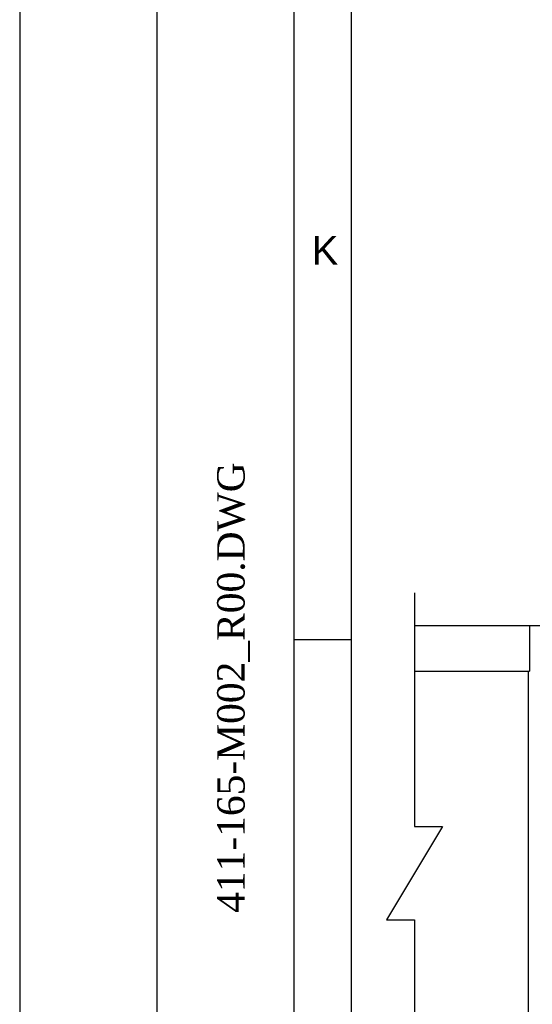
# Model space of a CAD drawing. Header units: inches. Extents: x -341304 to 31571016, y -692717 to 2132253.
# Tile 2 of 256: x 305436 to 327843, y -593190 to -550179. Entities that reach past the tile are written whole.
import ezdxf
from ezdxf.enums import TextEntityAlignment as Align

# ---------------------------------------------------------------- set-up
doc = ezdxf.new("R2010")
doc.units = ezdxf.units.IN
doc.header["$MEASUREMENT"] = 0
doc.layers.add('text', color=3, linetype='Continuous')
doc.styles.get("Standard").update_dxf_attribs({"font": 'arial.ttf'})
doc.styles.add('STYLE4', font='romantic.ttf', dxfattribs={"height": 300})

# ---------------------------------------------------------------- blocks, each defined once
blk = doc.blocks.new('Q-Q')
at = {"color": 7}
for p, q in [((-1684443, 159425), (-1676478.6, 159425)), ((-1679417.7, 159425), (-1679417.7, 157425)), ((-1684443, 157425), (-1679417.7, 157425)), ((-1679478.6, 157425), (-1679478.6, 137085))]:
    blk.add_line(p, q, dxfattribs=at)
at = {"ltscale": 0.5}
blk.add_lwpolyline([(-1687205.3, 187044.5), (-1611190.8, 187044.5), (-1611190.8, 126803.4), (-1687205.3, 126803.4)], close=True, dxfattribs=at)
at = {"color": 7}
blk.add_lwpolyline([(-1684443, 160841.5), (-1684443, 150636.4), (-1683218.4, 150636.4), (-1685667.6, 146554.3), (-1684443, 146554.3), (-1684443, 136349.2)], dxfattribs=at)
blk = doc.blocks.new('FORMAT-A0')
for p, q in [((23.973, 12.007), (23.973, 829.007)), ((28.973, 17.007), (28.973, 817.007)), ((23.973, 81.007), (28.973, 81.007))]:
    blk.add_line(p, q)
for points in [[(1188.973, 841.007), (-0.027, 841.007), (-0.027, 0.007), (1188.973, 0.007)], [(1176.973, 829.007), (11.973, 829.007), (11.973, 12.007), (1176.973, 12.007)]]:
    blk.add_lwpolyline(points, close=True)
blk.add_text('K', height=2.5).set_placement((26.663, 115.007), align=Align.MIDDLE)

msp = doc.modelspace()

# ---------------------------------------------------------------- block references
at = {"color": 7}
msp.add_blockref('Q-Q', (2007141.3, -736060.4), dxfattribs=at)

# ---------------------------------------------------------------- texts
at = {"layer": 'text', "style": 'STYLE4'}
msp.add_text('411-165-M002_R00.DWG', height=1200, rotation=90, dxfattribs=at).set_placement((315268.3, -589197.9))

# ---------------------------------------------------------------- next in the draw order: block references
at = {"xscale": 500.0000000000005, "yscale": 500.0000000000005, "zscale": 500.0000000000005}
msp.add_blockref('FORMAT-A0', (305449.3, -617760.7), dxfattribs=at)

doc.saveas('drawing.dxf')
